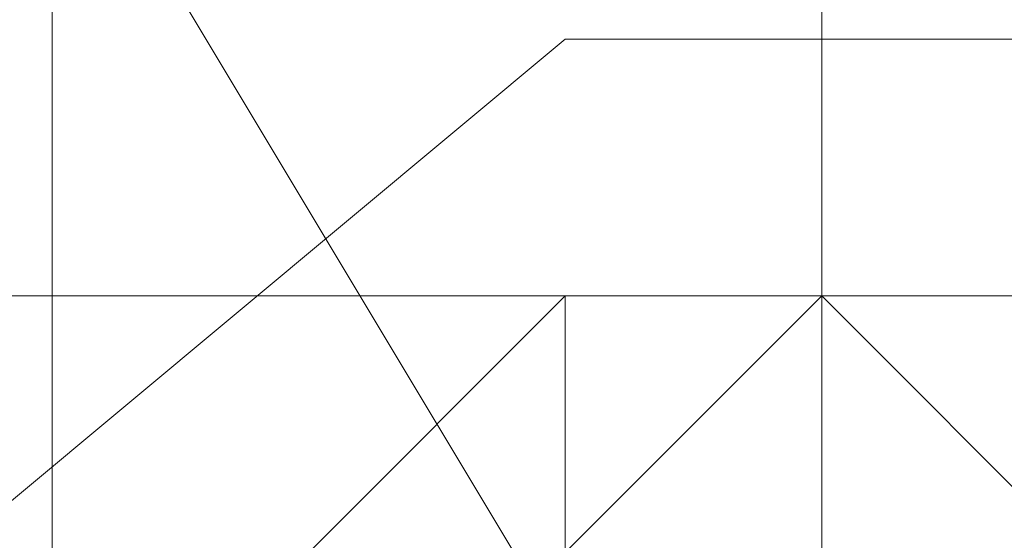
# Model space of a CAD drawing. Header units: inches. Extents: x -79624 to 52587, y -27526 to 10116.
# Tile 105 of 256: x 10219 to 10253, y -15364 to -15345. Entities that reach past the tile are written whole.
import ezdxf

# ---------------------------------------------------------------- set-up
doc = ezdxf.new("R2010")
doc.units = ezdxf.units.IN
doc.header["$MEASUREMENT"] = 0
doc.layers.add('- მექანიკური ნაწილი', color=7, linetype='Continuous', lineweight=18)
doc.layers.add('Dimensioning - General', color=7, linetype='Continuous')
doc.styles.add('GENERATED_STYLE_1', font='txt')
doc.dimstyles.new('GENERATED_STYLE__1', dxfattribs={"dimtxt": 100, "dimasz": 76, "dimexe": 0.18, "dimexo": 0.0625, "dimgap": 0, "dimtad": 0, "dimdec": 0, "dimlfac": 0.1, "dimzin": 0, "dimdsep": 46, "dimtxsty": 'GENERATED_STYLE_1', "dimblk": 'ARROWHEAD_5', "dimblk1": 'ARROWHEAD_5', "dimblk2": 'ARROWHEAD_5', "dimcen": 0.09, "dimse1": 1, "dimse2": 1, "dimclrd": 7, "dimclre": 7, "dimclrt": 7, "dimadec": 0, "dimazin": 0, "dimtfac": 1, "dimtdec": 4, "dimtmove": 0, "dimatfit": 3, "dimfxl": 1, "dimtolj": 1, "dimtzin": 0, "dimarcsym": 0})
doc.dimstyles.new('GENERATED_STYLE__2', dxfattribs={"dimtxt": 100, "dimasz": 76, "dimexe": 0.18, "dimexo": 0.0625, "dimgap": 0, "dimtad": 0, "dimtih": 1, "dimtoh": 1, "dimdec": 0, "dimlfac": 0.1, "dimzin": 0, "dimdsep": 46, "dimtxsty": 'GENERATED_STYLE_1', "dimblk": 'ARROWHEAD_5', "dimblk1": 'ARROWHEAD_5', "dimblk2": 'ARROWHEAD_5', "dimcen": 0.09, "dimse1": 1, "dimse2": 1, "dimclrd": 7, "dimclre": 7, "dimclrt": 7, "dimadec": 0, "dimazin": 0, "dimtfac": 1, "dimtdec": 4, "dimtmove": 0, "dimatfit": 3, "dimfxl": 1, "dimtolj": 1, "dimtzin": 0, "dimarcsym": 0})

# ---------------------------------------------------------------- blocks, each defined once
blk = doc.blocks.new('ARROWHEAD_5')
at = {"linetype": 'Continuous', "lineweight": 0}
blk.add_hatch(color=0, dxfattribs=at).paths.add_polyline_path([(-1, 0.2679), (0, 0), (-1, -0.2679)])
at = {"color": 0, "linetype": 'Continuous', "lineweight": 0}
blk.add_line((0, 0), (-1, 0), dxfattribs=at)
blk = doc.blocks.new('*D249')
at = {"layer": 'Defpoints', "color": 0, "linetype": 'Continuous', "transparency": 16777216}
for p in [(358.556, 209.203), (25258.556, 209.203), (1258.556, -26125.722)]:
    blk.add_point(p, dxfattribs=at)
at = {"layer": 'Dimensioning - General', "color": 7, "linetype": 'Continuous', "lineweight": -2, "transparency": 16777216}
for p, q in [((358.556, 133.203), (358.556, -12795.724)), ((358.556, -26049.722), (358.556, -13148.104))]:
    blk.add_line(p, q, dxfattribs=at)
at = {"layer": 'Dimensioning - General', "color": 7, "linetype": 'Continuous', "lineweight": -2, "transparency": 16777216, "xscale": 76.00000000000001, "yscale": 76.00000000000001, "zscale": 76.00000000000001}
for p, rotation in [((358.556, 209.203), 90), ((358.556, -26125.722), 270)]:
    blk.add_blockref('ARROWHEAD_5', p, dxfattribs=dict(at, rotation=rotation))
at = {"layer": 'Dimensioning - General', "color": 7, "linetype": 'Continuous', "lineweight": 13, "transparency": 16777216, "insert": (358.556, -12971.914), "char_height": 100, "attachment_point": 5, "rotation": 90, "style": 'GENERATED_STYLE_1'}
blk.add_mtext('\\A1;2633', dxfattribs=at)
blk = doc.blocks.new('*D264')
at = {"layer": 'Defpoints', "color": 0, "linetype": 'Continuous', "transparency": 16777216}
for p in [(7428.968, -14429.123), (51186.628, -26125.722), (51186.628, -26425.722)]:
    blk.add_point(p, dxfattribs=at)
at = {"layer": 'Dimensioning - General', "color": 7, "linetype": 'Continuous', "lineweight": -2, "transparency": 16777216}
for p, q in [((7504.968, -26425.722), (29120.843, -26425.722)), ((51110.628, -26425.722), (29468.462, -26425.722))]:
    blk.add_line(p, q, dxfattribs=at)
at = {"layer": 'Dimensioning - General', "color": 7, "linetype": 'Continuous', "lineweight": -2, "transparency": 16777216, "xscale": 76.00000000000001, "yscale": 76.00000000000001, "zscale": 76.00000000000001, "rotation": 180}
blk.add_blockref('ARROWHEAD_5', (7428.968, -26425.722), dxfattribs=at)
at = {"layer": 'Dimensioning - General', "color": 7, "linetype": 'Continuous', "lineweight": -2, "transparency": 16777216, "xscale": 76.00000000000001, "yscale": 76.00000000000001, "zscale": 76.00000000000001}
blk.add_blockref('ARROWHEAD_5', (51186.628, -26425.722), dxfattribs=at)
at = {"layer": 'Dimensioning - General', "color": 7, "linetype": 'Continuous', "lineweight": 13, "transparency": 16777216, "insert": (29294.653, -26425.722), "char_height": 100, "attachment_point": 5, "style": 'GENERATED_STYLE_1'}
blk.add_mtext('\\A1;4376', dxfattribs=at)
blk = doc.blocks.new('*D276')
at = {"layer": 'Defpoints', "color": 0, "linetype": 'Continuous', "transparency": 16777216}
for p in [(7428.968, -14429.123), (51786.628, -14429.123), (4328.728, -18360.584)]:
    blk.add_point(p, dxfattribs=at)
at = {"layer": 'Dimensioning - General', "color": 7, "linetype": 'Continuous', "lineweight": -2, "transparency": 16777216}
for p, q in [((51786.628, -14505.123), (51786.628, -16274.383)), ((51786.628, -18284.584), (51786.628, -16531.526))]:
    blk.add_line(p, q, dxfattribs=at)
at = {"layer": 'Dimensioning - General', "color": 7, "linetype": 'Continuous', "lineweight": -2, "transparency": 16777216, "xscale": 76.00000000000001, "yscale": 76.00000000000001, "zscale": 76.00000000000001}
for p, rotation in [((51786.628, -14429.123), 90), ((51786.628, -18360.584), 270)]:
    blk.add_blockref('ARROWHEAD_5', p, dxfattribs=dict(at, rotation=rotation))
at = {"layer": 'Dimensioning - General', "color": 7, "linetype": 'Continuous', "lineweight": 13, "transparency": 16777216, "insert": (51786.628, -16402.954), "char_height": 100, "attachment_point": 5, "rotation": 90, "style": 'GENERATED_STYLE_1'}
blk.add_mtext('\\A1;393', dxfattribs=at)

msp = doc.modelspace()

# ---------------------------------------------------------------- linework, layer by layer
at = {"layer": '- მექანიკური ნაწილი', "color": 7, "lineweight": 0}
for points in [[(10219.9837, -14977.78728), (10219.9837, -15408.92462), (10282.8579, -15417.90665)], [(10219.9837, -15408.92462), (10219.9837, -14977.78728), (10219.9837, -15408.92462)], [(10219.9837, -14977.78728), (10219.9837, -15408.92462), (10282.8579, -15417.90665)], [(9779.86434, -15355.03245), (10282.8579, -15355.03245), (10282.8579, -15381.97854), (10282.8579, -15337.0684), (10282.8579, -15381.97854), (10282.8579, -15337.0684), (10282.8579, -15381.97854), (10426.57034, -15381.97854), (10426.57034, -15355.03245), (10282.8579, -15355.03245), (10282.8579, -15319.10434), (10426.57034, -15319.10434), (10426.57034, -15274.1942), (10282.8579, -15274.1942), (10282.8579, -15319.10434), (10282.8579, -15274.1942), (10282.8579, -15319.10434), (9779.86434, -15319.10434)], [(9779.86434, -15274.1942), (10282.8579, -15274.1942), (10282.8579, -15319.10434), (10282.8579, -15355.03245), (10282.8579, -15381.97854), (10282.8579, -15408.92462), (10282.8579, -15435.8707), (10282.8579, -15453.83476), (10282.8579, -15435.8707), (10282.8579, -15408.92462), (10282.8579, -15381.97854), (10282.8579, -15355.03245), (10282.8579, -15319.10434), (10282.8579, -15355.03245), (9779.86434, -15355.03245)], [(10282.8579, -15355.03245), (9779.86434, -15355.03245)], [(9779.86434, -15381.97854), (10282.8579, -15381.97854), (10282.8579, -15355.03245), (9779.86434, -15355.03245)]]:
    msp.add_lwpolyline(points, dxfattribs=at)
for points in [[(10219.9837, -15337.0684), (10219.9837, -15229.28406), (10246.92979, -15274.1942), (10246.92979, -15381.97854)], [(10219.9837, -15408.92462), (10219.9837, -15274.1942), (10246.92979, -15256.23015), (10246.92979, -15399.94259)]]:
    msp.add_lwpolyline(points, close=True, dxfattribs=at)
at = {"layer": '- მექანიკური ნაწილი', "lineweight": 0}
for points in [[(10237.94776, -15346.05043), (10184.05559, -15390.96057), (10237.94776, -15346.05043)], [(10246.92979, -15346.05043), (10237.94776, -15346.05043), (10246.92979, -15346.05043)], [(10246.92979, -15346.05043), (10246.92979, -15346.05043)], [(10255.91181, -15346.05043), (10246.92979, -15346.05043), (10255.91181, -15346.05043)], [(10246.92979, -15346.05043), (10246.92979, -15346.05043)], [(10237.94776, -15355.03245), (10228.96573, -15364.01448), (10237.94776, -15355.03245)], [(10237.94776, -15355.03245), (10228.96573, -15364.01448), (10237.94776, -15355.03245)], [(10228.96573, -15364.01448), (10237.94776, -15355.03245), (10228.96573, -15364.01448)], [(10228.96573, -15364.01448), (10237.94776, -15355.03245), (10228.96573, -15364.01448)], [(10228.96573, -15364.01448), (10237.94776, -15355.03245), (10228.96573, -15364.01448)], [(10228.96573, -15364.01448), (10237.94776, -15355.03245), (10228.96573, -15364.01448)], [(10228.96573, -15364.01448), (10237.94776, -15355.03245), (10228.96573, -15364.01448)], [(10228.96573, -15364.01448), (10237.94776, -15355.03245), (10228.96573, -15364.01448)], [(10228.96573, -15364.01448), (10237.94776, -15355.03245), (10237.94776, -15364.01448)], [(10228.96573, -15364.01448), (10237.94776, -15355.03245), (10246.92979, -15355.03245), (10237.94776, -15355.03245), (10228.96573, -15364.01448)], [(10228.96573, -15364.01448), (10237.94776, -15355.03245), (10228.96573, -15364.01448)], [(10228.96573, -15364.01448), (10237.94776, -15355.03245), (10228.96573, -15364.01448)], [(10228.96573, -15364.01448), (10237.94776, -15355.03245), (10228.96573, -15364.01448)], [(10228.96573, -15364.01448), (10237.94776, -15355.03245), (10228.96573, -15364.01448)], [(10228.96573, -15364.01448), (10237.94776, -15355.03245)], [(10237.94776, -15355.03245), (10228.96573, -15364.01448)], [(10228.96573, -15364.01448), (10237.94776, -15355.03245), (10228.96573, -15364.01448)], [(10228.96573, -15364.01448), (10237.94776, -15355.03245), (10228.96573, -15364.01448)], [(10237.94776, -15355.03245), (10228.96573, -15364.01448), (10237.94776, -15355.03245)], [(10237.94776, -15355.03245), (10228.96573, -15364.01448)], [(10237.94776, -15355.03245), (10228.96573, -15364.01448)], [(10246.92979, -15355.03245), (10237.94776, -15355.03245), (10246.92979, -15355.03245)], [(10237.94776, -15355.03245), (10237.94776, -15355.03245)], [(10246.92979, -15355.03245), (10237.94776, -15355.03245), (10246.92979, -15355.03245)], [(10237.94776, -15355.03245), (10237.94776, -15355.03245)], [(10237.94776, -15355.03245), (10246.92979, -15355.03245), (10237.94776, -15355.03245)], [(10237.94776, -15355.03245), (10246.92979, -15355.03245), (10237.94776, -15355.03245)], [(10237.94776, -15355.03245), (10246.92979, -15355.03245), (10237.94776, -15355.03245)], [(10237.94776, -15355.03245), (10246.92979, -15355.03245), (10237.94776, -15355.03245)], [(10237.94776, -15355.03245), (10246.92979, -15355.03245), (10237.94776, -15355.03245)], [(10237.94776, -15355.03245), (10246.92979, -15355.03245), (10237.94776, -15355.03245)], [(10237.94776, -15355.03245), (10246.92979, -15355.03245), (10237.94776, -15355.03245)], [(10237.94776, -15355.03245), (10237.94776, -15355.03245)], [(10237.94776, -15355.03245), (10237.94776, -15355.03245)], [(10237.94776, -15364.01448), (10237.94776, -15355.03245), (10237.94776, -15364.01448)], [(10237.94776, -15355.03245), (10237.94776, -15355.03245)], [(10237.94776, -15364.01448), (10237.94776, -15355.03245), (10237.94776, -15364.01448)], [(10237.94776, -15355.03245), (10237.94776, -15355.03245)], [(10237.94776, -15364.01448), (10237.94776, -15355.03245), (10237.94776, -15364.01448)], [(10237.94776, -15355.03245), (10237.94776, -15364.01448), (10237.94776, -15355.03245)], [(10237.94776, -15364.01448), (10246.92979, -15355.03245), (10237.94776, -15364.01448)], [(10237.94776, -15364.01448), (10246.92979, -15355.03245), (10237.94776, -15364.01448)], [(10237.94776, -15364.01448), (10246.92979, -15355.03245), (10237.94776, -15364.01448)], [(10246.92979, -15355.03245), (10237.94776, -15355.03245), (10246.92979, -15355.03245)], [(10237.94776, -15355.03245), (10237.94776, -15355.03245)], [(10237.94776, -15355.03245), (10237.94776, -15355.03245)], [(10237.94776, -15355.03245), (10237.94776, -15355.03245)], [(10237.94776, -15355.03245), (10237.94776, -15355.03245)], [(10237.94776, -15355.03245), (10246.92979, -15355.03245), (10237.94776, -15355.03245)], [(10237.94776, -15355.03245), (10246.92979, -15355.03245), (10237.94776, -15355.03245)], [(10237.94776, -15355.03245), (10246.92979, -15355.03245), (10237.94776, -15355.03245)], [(10237.94776, -15355.03245), (10246.92979, -15355.03245), (10237.94776, -15355.03245)], [(10237.94776, -15355.03245), (10246.92979, -15355.03245), (10237.94776, -15355.03245)], [(10237.94776, -15355.03245), (10246.92979, -15355.03245), (10237.94776, -15355.03245)], [(10237.94776, -15355.03245), (10246.92979, -15355.03245), (10237.94776, -15355.03245)], [(10237.94776, -15355.03245), (10237.94776, -15355.03245)], [(10237.94776, -15355.03245), (10237.94776, -15364.01448)], [(10237.94776, -15355.03245), (10237.94776, -15355.03245)], [(10237.94776, -15364.01448), (10237.94776, -15355.03245), (10237.94776, -15364.01448)], [(10237.94776, -15355.03245), (10237.94776, -15355.03245)], [(10237.94776, -15364.01448), (10237.94776, -15355.03245), (10237.94776, -15364.01448)], [(10237.94776, -15355.03245), (10237.94776, -15355.03245)], [(10237.94776, -15364.01448), (10237.94776, -15355.03245), (10237.94776, -15364.01448)], [(10237.94776, -15355.03245), (10237.94776, -15364.01448), (10237.94776, -15355.03245)], [(10237.94776, -15364.01448), (10246.92979, -15355.03245), (10237.94776, -15364.01448)], [(10237.94776, -15364.01448), (10246.92979, -15355.03245), (10237.94776, -15364.01448)], [(10237.94776, -15364.01448), (10246.92979, -15355.03245), (10237.94776, -15364.01448)], [(10246.92979, -15355.03245), (10237.94776, -15355.03245), (10246.92979, -15355.03245)], [(10237.94776, -15355.03245), (10237.94776, -15355.03245)], [(10237.94776, -15355.03245), (10237.94776, -15355.03245)], [(10237.94776, -15355.03245), (10237.94776, -15364.01448)], [(10237.94776, -15364.01448), (10237.94776, -15355.03245), (10237.94776, -15364.01448)], [(10237.94776, -15355.03245), (10237.94776, -15355.03245)], [(10237.94776, -15355.03245), (10237.94776, -15355.03245)], [(10237.94776, -15355.03245), (10246.92979, -15355.03245), (10237.94776, -15355.03245)], [(10237.94776, -15355.03245), (10246.92979, -15355.03245), (10237.94776, -15355.03245)], [(10237.94776, -15355.03245), (10246.92979, -15355.03245), (10237.94776, -15355.03245)], [(10237.94776, -15355.03245), (10246.92979, -15355.03245), (10237.94776, -15355.03245)], [(10237.94776, -15355.03245), (10246.92979, -15355.03245), (10237.94776, -15355.03245)], [(10237.94776, -15355.03245), (10246.92979, -15355.03245), (10237.94776, -15355.03245)], [(10237.94776, -15364.01448), (10246.92979, -15355.03245)], [(10246.92979, -15355.03245), (10237.94776, -15355.03245)], [(10246.92979, -15355.03245), (10237.94776, -15355.03245)], [(10237.94776, -15355.03245), (10246.92979, -15355.03245), (10237.94776, -15355.03245)], [(10237.94776, -15355.03245), (10237.94776, -15355.03245)], [(10237.94776, -15355.03245), (10237.94776, -15355.03245)], [(10237.94776, -15364.01448), (10237.94776, -15355.03245), (10237.94776, -15364.01448)], [(10237.94776, -15355.03245), (10237.94776, -15355.03245)], [(10237.94776, -15364.01448), (10237.94776, -15355.03245), (10237.94776, -15364.01448)], [(10237.94776, -15355.03245), (10237.94776, -15355.03245)], [(10237.94776, -15364.01448), (10237.94776, -15355.03245), (10237.94776, -15364.01448)], [(10237.94776, -15355.03245), (10237.94776, -15364.01448), (10237.94776, -15355.03245)], [(10246.92979, -15355.03245), (10237.94776, -15364.01448)], [(10237.94776, -15364.01448), (10246.92979, -15355.03245), (10237.94776, -15364.01448)], [(10237.94776, -15364.01448), (10246.92979, -15355.03245), (10237.94776, -15364.01448)], [(10237.94776, -15364.01448), (10246.92979, -15355.03245), (10237.94776, -15364.01448)], [(10246.92979, -15355.03245), (10237.94776, -15355.03245), (10246.92979, -15355.03245)], [(10237.94776, -15355.03245), (10237.94776, -15355.03245)], [(10237.94776, -15355.03245), (10237.94776, -15355.03245)], [(10237.94776, -15364.01448), (10237.94776, -15355.03245)], [(10237.94776, -15355.03245), (10237.94776, -15355.03245)], [(10237.94776, -15355.03245), (10237.94776, -15355.03245)], [(10246.92979, -15355.03245), (10237.94776, -15355.03245), (10246.92979, -15355.03245)], [(10237.94776, -15355.03245), (10237.94776, -15355.03245)], [(10237.94776, -15355.03245), (10237.94776, -15355.03245)], [(10246.92979, -15355.03245), (10237.94776, -15355.03245)], [(10237.94776, -15355.03245), (10237.94776, -15355.03245)], [(10255.91181, -15355.03245), (10246.92979, -15355.03245), (10255.91181, -15355.03245)], [(10246.92979, -15355.03245), (10246.92979, -15355.03245)], [(10255.91181, -15355.03245), (10246.92979, -15355.03245), (10255.91181, -15355.03245)], [(10246.92979, -15355.03245), (10246.92979, -15355.03245)], [(10246.92979, -15355.03245), (10255.91181, -15355.03245), (10246.92979, -15355.03245)], [(10246.92979, -15355.03245), (10255.91181, -15355.03245), (10246.92979, -15355.03245)], [(10246.92979, -15355.03245), (10255.91181, -15355.03245), (10246.92979, -15355.03245)], [(10246.92979, -15355.03245), (10255.91181, -15355.03245), (10246.92979, -15355.03245)], [(10246.92979, -15355.03245), (10255.91181, -15355.03245), (10246.92979, -15355.03245)], [(10246.92979, -15355.03245), (10255.91181, -15355.03245), (10246.92979, -15355.03245)], [(10246.92979, -15355.03245), (10255.91181, -15355.03245), (10246.92979, -15355.03245)], [(10246.92979, -15355.03245), (10255.91181, -15355.03245), (10246.92979, -15355.03245)], [(10246.92979, -15355.03245), (10255.91181, -15355.03245), (10246.92979, -15355.03245)], [(10246.92979, -15355.03245), (10255.91181, -15355.03245), (10246.92979, -15355.03245)], [(10246.92979, -15355.03245), (10255.91181, -15355.03245), (10246.92979, -15355.03245)], [(10246.92979, -15355.03245), (10255.91181, -15355.03245), (10246.92979, -15355.03245)], [(10246.92979, -15355.03245), (10246.92979, -15355.03245)], [(10246.92979, -15355.03245), (10246.92979, -15355.03245)], [(10246.92979, -15355.03245), (10246.92979, -15355.03245)], [(10246.92979, -15355.03245), (10246.92979, -15355.03245)], [(10246.92979, -15355.03245), (10246.92979, -15355.03245)], [(10246.92979, -15355.03245), (10246.92979, -15355.03245)], [(10246.92979, -15355.03245), (10246.92979, -15355.03245)], [(10246.92979, -15355.03245), (10246.92979, -15364.01448), (10246.92979, -15355.03245)], [(10246.92979, -15355.03245), (10246.92979, -15364.01448), (10246.92979, -15355.03245)], [(10246.92979, -15355.03245), (10246.92979, -15355.03245)], [(10246.92979, -15355.03245), (10246.92979, -15355.03245)], [(10246.92979, -15355.03245), (10246.92979, -15355.03245)], [(10246.92979, -15355.03245), (10246.92979, -15355.03245)], [(10246.92979, -15355.03245), (10246.92979, -15355.03245)], [(10246.92979, -15355.03245), (10246.92979, -15355.03245)], [(10246.92979, -15355.03245), (10255.91181, -15355.03245), (10246.92979, -15355.03245)], [(10246.92979, -15355.03245), (10255.91181, -15355.03245), (10246.92979, -15355.03245)], [(10246.92979, -15355.03245), (10255.91181, -15355.03245), (10246.92979, -15355.03245)], [(10246.92979, -15355.03245), (10255.91181, -15355.03245), (10246.92979, -15355.03245)], [(10246.92979, -15355.03245), (10255.91181, -15355.03245), (10246.92979, -15355.03245)], [(10246.92979, -15355.03245), (10255.91181, -15355.03245), (10246.92979, -15355.03245)], [(10246.92979, -15355.03245), (10255.91181, -15355.03245), (10246.92979, -15355.03245)], [(10246.92979, -15355.03245), (10255.91181, -15355.03245), (10246.92979, -15355.03245)], [(10246.92979, -15355.03245), (10255.91181, -15355.03245), (10246.92979, -15355.03245)], [(10246.92979, -15355.03245), (10255.91181, -15355.03245), (10246.92979, -15355.03245)], [(10246.92979, -15355.03245), (10255.91181, -15355.03245), (10246.92979, -15355.03245)], [(10246.92979, -15355.03245), (10255.91181, -15355.03245), (10246.92979, -15355.03245)], [(10246.92979, -15355.03245), (10246.92979, -15355.03245)], [(10246.92979, -15355.03245), (10246.92979, -15355.03245)], [(10246.92979, -15355.03245), (10246.92979, -15355.03245)], [(10246.92979, -15355.03245), (10246.92979, -15355.03245)], [(10246.92979, -15355.03245), (10246.92979, -15355.03245)], [(10246.92979, -15355.03245), (10246.92979, -15355.03245)], [(10246.92979, -15355.03245), (10246.92979, -15355.03245)], [(10246.92979, -15355.03245), (10246.92979, -15364.01448), (10246.92979, -15355.03245)], [(10246.92979, -15355.03245), (10246.92979, -15364.01448), (10246.92979, -15355.03245)], [(10246.92979, -15355.03245), (10246.92979, -15355.03245)], [(10246.92979, -15355.03245), (10246.92979, -15355.03245)], [(10246.92979, -15355.03245), (10246.92979, -15355.03245)], [(10246.92979, -15355.03245), (10246.92979, -15355.03245)], [(10246.92979, -15355.03245), (10246.92979, -15355.03245)], [(10246.92979, -15355.03245), (10246.92979, -15355.03245)], [(10246.92979, -15364.01448), (10246.92979, -15355.03245), (10246.92979, -15364.01448)], [(10246.92979, -15355.03245), (10255.91181, -15355.03245), (10246.92979, -15355.03245)], [(10246.92979, -15355.03245), (10255.91181, -15355.03245), (10246.92979, -15355.03245)], [(10246.92979, -15355.03245), (10255.91181, -15355.03245), (10246.92979, -15355.03245)], [(10246.92979, -15355.03245), (10255.91181, -15355.03245), (10246.92979, -15355.03245)], [(10246.92979, -15355.03245), (10255.91181, -15355.03245), (10246.92979, -15355.03245)], [(10246.92979, -15355.03245), (10255.91181, -15355.03245), (10246.92979, -15355.03245)], [(10246.92979, -15355.03245), (10255.91181, -15355.03245), (10246.92979, -15355.03245)], [(10246.92979, -15355.03245), (10255.91181, -15355.03245), (10246.92979, -15355.03245)], [(10246.92979, -15355.03245), (10255.91181, -15355.03245), (10246.92979, -15355.03245)], [(10246.92979, -15355.03245), (10255.91181, -15355.03245), (10246.92979, -15355.03245)], [(10246.92979, -15355.03245), (10255.91181, -15355.03245), (10246.92979, -15355.03245)], [(10246.92979, -15355.03245), (10255.91181, -15355.03245), (10246.92979, -15355.03245)], [(10246.92979, -15355.03245), (10246.92979, -15355.03245)], [(10246.92979, -15355.03245), (10246.92979, -15355.03245)], [(10246.92979, -15355.03245), (10246.92979, -15355.03245)], [(10246.92979, -15355.03245), (10246.92979, -15355.03245)], [(10246.92979, -15355.03245), (10246.92979, -15355.03245)], [(10246.92979, -15355.03245), (10246.92979, -15355.03245)], [(10246.92979, -15355.03245), (10246.92979, -15355.03245)], [(10246.92979, -15355.03245), (10246.92979, -15364.01448), (10246.92979, -15355.03245)], [(10246.92979, -15355.03245), (10246.92979, -15364.01448), (10246.92979, -15355.03245)], [(10246.92979, -15355.03245), (10246.92979, -15355.03245)], [(10246.92979, -15355.03245), (10246.92979, -15355.03245)], [(10246.92979, -15364.01448), (10246.92979, -15355.03245)], [(10246.92979, -15355.03245), (10246.92979, -15355.03245)], [(10246.92979, -15355.03245), (10246.92979, -15355.03245)], [(10246.92979, -15355.03245), (10246.92979, -15355.03245)], [(10246.92979, -15355.03245), (10246.92979, -15355.03245)], [(10255.91181, -15355.03245), (10246.92979, -15355.03245), (10255.91181, -15355.03245)], [(10246.92979, -15355.03245), (10246.92979, -15355.03245)], [(10255.91181, -15355.03245), (10246.92979, -15355.03245)], [(10255.91181, -15355.03245), (10246.92979, -15355.03245)]]:
    msp.add_lwpolyline(points, dxfattribs=at)
for points in [[(10219.9837, -15372.99651), (10228.96573, -15364.01448), (10228.96573, -15372.99651), (10228.96573, -15364.01448), (10237.94776, -15364.01448), (10246.92979, -15364.01448), (10246.92979, -15355.03245), (10237.94776, -15364.01448), (10228.96573, -15364.01448), (10219.9837, -15364.01448)], [(10237.94776, -15364.01448), (10228.96573, -15372.99651), (10228.96573, -15364.01448), (10237.94776, -15355.03245), (10246.92979, -15355.03245), (10237.94776, -15355.03245)], [(10255.91181, -15364.01448), (10255.91181, -15355.03245), (10246.92979, -15355.03245), (10237.94776, -15364.01448), (10237.94776, -15355.03245), (10237.94776, -15364.01448), (10246.92979, -15364.01448), (10246.92979, -15355.03245), (10255.91181, -15355.03245), (10264.89384, -15364.01448), (10264.89384, -15355.03245), (10255.91181, -15355.03245), (10255.91181, -15364.01448), (10246.92979, -15355.03245)], [(10237.94776, -15364.01448), (10237.94776, -15355.03245), (10246.92979, -15355.03245)], [(10237.94776, -15355.03245), (10237.94776, -15364.01448), (10246.92979, -15355.03245)], [(10246.92979, -15355.03245), (10255.91181, -15364.01448), (10255.91181, -15355.03245), (10246.92979, -15355.03245), (10246.92979, -15364.01448), (10237.94776, -15364.01448), (10246.92979, -15355.03245), (10255.91181, -15355.03245)], [(10237.94776, -15364.01448), (10237.94776, -15355.03245), (10246.92979, -15355.03245)], [(10237.94776, -15355.03245), (10237.94776, -15364.01448), (10246.92979, -15355.03245)], [(10237.94776, -15364.01448), (10237.94776, -15355.03245), (10246.92979, -15355.03245), (10255.91181, -15364.01448), (10255.91181, -15355.03245), (10255.91181, -15364.01448), (10246.92979, -15355.03245)], [(10237.94776, -15364.01448), (10237.94776, -15355.03245), (10246.92979, -15355.03245)], [(10237.94776, -15364.01448), (10237.94776, -15355.03245)], [(10237.94776, -15355.03245), (10237.94776, -15364.01448), (10246.92979, -15355.03245)], [(10264.89384, -15364.01448), (10255.91181, -15355.03245), (10246.92979, -15355.03245), (10255.91181, -15364.01448), (10255.91181, -15355.03245), (10264.89384, -15364.01448), (10264.89384, -15372.99651), (10273.87587, -15372.99651)], [(10246.92979, -15364.01448), (10246.92979, -15355.03245), (10255.91181, -15364.01448)], [(10246.92979, -15355.03245), (10246.92979, -15364.01448), (10255.91181, -15364.01448)], [(10246.92979, -15364.01448), (10246.92979, -15355.03245), (10255.91181, -15364.01448)], [(10246.92979, -15355.03245), (10246.92979, -15364.01448), (10255.91181, -15364.01448)], [(10246.92979, -15364.01448), (10246.92979, -15355.03245), (10255.91181, -15364.01448)], [(10246.92979, -15355.03245), (10246.92979, -15364.01448), (10255.91181, -15364.01448)]]:
    msp.add_lwpolyline(points, close=True, dxfattribs=at)

# ---------------------------------------------------------------- dimensions: what is measured, and where the dimension line sits
at = {"layer": 'Dimensioning - General', "color": 7, "linetype": 'Continuous', "lineweight": 13}
for base, p1, p2, picture, middle in [((358.55594, 209.20337), (1258.55593, -26125.72241), (25258.55593, 209.20337), '*D249', (358.55594, -12971.91402)), ((51786.62821, -14429.12325), (4328.72843, -18360.58402), (7428.96845, -14429.12325), '*D276', (51786.62821, -16402.95414))]:
    dim = msp.add_linear_dim(base=base, p1=p1, p2=p2, angle=90, dimstyle='GENERATED_STYLE__1', dxfattribs=at)
    dim.commit()
    dim.dimension.update_dxf_attribs({"geometry": picture, "text_midpoint": middle, "dimtype": 160, "text_rotation": 90})
dim = msp.add_linear_dim(base=(51186.62821, -26425.72242), p1=(7428.96845, -14429.12325), p2=(51186.62821, -26125.72241), dimstyle='GENERATED_STYLE__2', dxfattribs=at)
dim.commit()
dim.dimension.update_dxf_attribs({"geometry": '*D264', "text_midpoint": (29294.65282, -26425.72242), "dimtype": 160})

doc.saveas('drawing.dxf')
